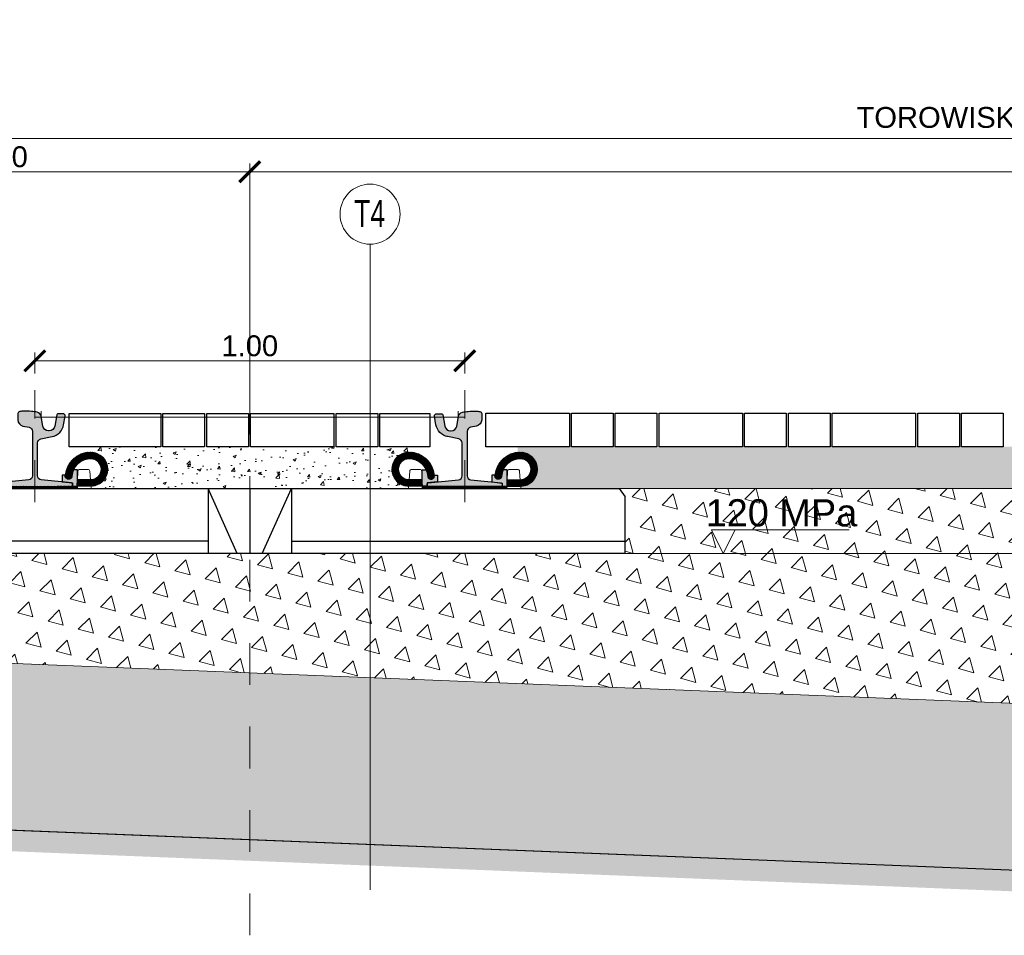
# Model space of a CAD drawing. Header units: feet. Extents: x 210.7 to 255.4, y -209.3 to -191.9.
# Tile 3 of 25: x 217.2 to 219.5, y -209.3 to -207.1. Entities that reach past the tile are written whole.
import ezdxf

# ---------------------------------------------------------------- set-up
doc = ezdxf.new("R2010")
doc.units = ezdxf.units.FT
doc.header["$MEASUREMENT"] = 0
doc.header["$PDMODE"] = 34
doc.linetypes.add('DASHDOT2', pattern=[12.7, 6.35, -3.175, 0, -3.175])
doc.layers.add('brudnopis', color=50, linetype='Continuous', lineweight=30, plot=False)
for name, color, linetype, lineweight in [('Geowłóknina', 160, 'Continuous', 30), ('Miesz_niezw', 251, 'Continuous', 9), ('miesz_niezw_', 44, 'Continuous', 15), ('Mieszanka_niezw_0_315', 44, 'Continuous', 15), ('Opis', 7, 'Continuous', 15), ('Opis (wydruk czarny)', 7, 'Continuous', 15), ('Osie', 1, 'DASHDOT2', 13), ('oś-szyny', 1, 'DASHDOT2', 0), ('Podkład', 7, 'Continuous', 30), ('Podlew ciągły z poliuretanu', 1, 'Continuous', 9), ('Podłoże gruntowe', 7, 'Continuous', 13), ('Sb3', 7, 'Continuous', 15), ('sb4', 7, 'Continuous', 15), ('Wymiar', 7, 'Continuous', 15)]:
    doc.layers.add(name, color=color, linetype=linetype, lineweight=lineweight)
doc.layers.add('kostka grafitowa', color=7, linetype='Continuous', lineweight=30, true_color=0x404040)
doc.layers.add('Podkadka sprężysta', color=1, linetype='Continuous')
doc.layers.add('Szyna', color=7, linetype='Continuous')
doc.styles.add('Opis_1_25', font='arial.ttf', dxfattribs={"height": 0.05})
doc.styles.add('Romans', font='romans.shx', dxfattribs={"width": 0.7})
doc.dimstyles.new('1_25_DK$0', dxfattribs={"dimtxt": 0.05, "dimasz": 0.05, "dimexe": 0.02, "dimexo": 0.05, "dimgap": 0.01, "dimtad": 1, "dimdec": 3, "dimzin": 3, "dimdsep": 46, "dimtxsty": 'Opis_1_25', "dimblk": 'ARCHTICK', "dimcen": 0.05, "dimclrd": 256, "dimclre": 256, "dimazin": 3, "dimtfac": 1, "dimtdec": 3, "dimtofl": 0, "dimtmove": 0, "dimatfit": 3, "dimldrblk": 'ARCHTICK', "dimfxl": 1, "dimfrac": 2, "dimtolj": 1, "dimtzin": 3, "dimlwd": -1, "dimlwe": -1, "dimarcsym": 0})
pattern_1 = [(49.99999999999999, (0, 0), (0.07172601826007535, -0.006275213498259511), [0.0075, -0.0825]), (355, (0, 0), (-0.0138751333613, 0.07521921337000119), [0.006, -0.066]), (100.45144446, (0.0059771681, -0.0005229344), (0.0578508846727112, 0.06894399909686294), [0.006374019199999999, -0.07011421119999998]), (46.18420000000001, (0, 0.02), (0.1067241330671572, -0.01655192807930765), [0.01125, -0.12375]), (96.63563549, (0.0088936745, 0.0186206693), (0.09346619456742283, 0.09741186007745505), [0.0095610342, -0.105171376]), (351.1841639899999, (0, 0.02), (0.09346619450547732, 0.09741186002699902), [0.009000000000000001, -0.0990000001]), (21, (0.01, 0.015), (0.05969070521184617, -0.04026188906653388), [0.0075, -0.0825]), (326.0000000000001, (0.01, 0.015), (0.02433153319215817, 0.0725150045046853), [0.006, -0.066]), (71.45144474, (0.0149742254, 0.0116448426), (0.08402223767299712, 0.03225311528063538), [0.006374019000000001, -0.0701142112]), (37.50000000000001, (0, 0), (0.001215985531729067, 0.03328938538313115), [0, -0.0652, 0, -0.067, 0, -0.06625]), (7.499999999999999, (0, 0), (0.02630695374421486, 0.03944117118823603), [0, -0.0382, 0, -0.0637, 0, -0.02525]), (327.5, (-0.0223, 0), (0.0533822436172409, -0.002255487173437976), [0, -0.025, 0, -0.078, 0, -0.1035]), (317.5, (-0.0323, 0), (0.05831861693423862, 0.01001049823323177), [0, -0.0325, 0, -0.0518, 0, -0.0735])]

# ---------------------------------------------------------------- blocks, each defined once
blk = doc.blocks.new('_ArchTick')
at = {"color": 0, "linetype": 'ByBlock', "lineweight": 0, "const_width": 0.15}
blk.add_lwpolyline([(-0.5, -0.5), (0.5, 0.5)], dxfattribs=at)
blk = doc.blocks.new('*D29')
at = {"layer": 'DEFPOINTS', "color": 0, "lineweight": 70, "transparency": 16777216}
for p in [(217.2109463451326, -207.9399259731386), (217.2109463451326, -208.0208825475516), (218.2414463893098, -208.0208825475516)]:
    blk.add_point(p, dxfattribs=at)
at = {"layer": 'Wymiar', "transparency": 16777216}
for p, q in [((217.2109463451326, -207.9708825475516), (217.2109463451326, -207.9199259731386)), ((218.2414463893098, -207.9399259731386), (217.2109463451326, -207.9399259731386)), ((218.2414463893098, -207.9708825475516), (218.2414463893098, -207.9199259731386))]:
    blk.add_line(p, q, dxfattribs=at)
at = {"layer": 'Wymiar', "transparency": 16777216, "xscale": 0.05, "yscale": 0.05, "zscale": 0.05, "rotation": 180}
blk.add_blockref('_ArchTick', (217.2109463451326, -207.9399259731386), dxfattribs=at)
at = {"layer": 'Wymiar', "transparency": 16777216, "xscale": 0.05, "yscale": 0.05, "zscale": 0.05}
blk.add_blockref('_ArchTick', (218.2414463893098, -207.9399259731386), dxfattribs=at)
at = {"layer": 'Wymiar', "color": 0, "transparency": 16777216, "insert": (217.7261963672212, -207.9043973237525), "char_height": 0.05, "attachment_point": 5, "style": 'Opis_1_25'}
blk.add_mtext('\\A1;1.00', dxfattribs=at)
blk = doc.blocks.new('*D30')
at = {"layer": 'DEFPOINTS', "color": 0, "lineweight": 70, "transparency": 16777216}
for p in [(217.7261949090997, -207.4868741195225), (216.5261949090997, -208.0659117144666), (217.7261949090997, -208.0659117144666)]:
    blk.add_point(p, dxfattribs=at)
at = {"layer": 'Wymiar', "transparency": 16777216}
for p, q in [((216.5261949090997, -208.0159117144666), (216.5261949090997, -207.4668741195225)), ((217.7261949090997, -208.0159117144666), (217.7261949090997, -207.4668741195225)), ((216.5261949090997, -207.4868741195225), (217.7261949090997, -207.4868741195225))]:
    blk.add_line(p, q, dxfattribs=at)
at = {"layer": 'Wymiar', "transparency": 16777216, "xscale": 0.05, "yscale": 0.05, "zscale": 0.05, "rotation": 180}
blk.add_blockref('_ArchTick', (216.5261949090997, -207.4868741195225), dxfattribs=at)
at = {"layer": 'Wymiar', "transparency": 16777216, "xscale": 0.05, "yscale": 0.05, "zscale": 0.05}
blk.add_blockref('_ArchTick', (217.7261949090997, -207.4868741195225), dxfattribs=at)
at = {"layer": 'Wymiar', "color": 0, "transparency": 16777216, "insert": (217.1261949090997, -207.4513454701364), "char_height": 0.05, "attachment_point": 5, "style": 'Opis_1_25'}
blk.add_mtext('\\A1;1.20', dxfattribs=at)
blk = doc.blocks.new('*D31')
at = {"layer": 'DEFPOINTS', "color": 0, "lineweight": 70, "transparency": 16777216}
for p in [(223.9261949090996, -207.4069429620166), (216.5261949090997, -208.0659117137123), (223.9261949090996, -208.0659117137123)]:
    blk.add_point(p, dxfattribs=at)
at = {"layer": 'Wymiar', "transparency": 16777216}
for p, q in [((216.5261949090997, -208.0159117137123), (216.5261949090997, -207.3869429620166)), ((223.9261949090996, -208.0159117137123), (223.9261949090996, -207.3869429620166)), ((216.5261949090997, -207.4069429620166), (223.9261949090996, -207.4069429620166))]:
    blk.add_line(p, q, dxfattribs=at)
at = {"layer": 'Wymiar', "transparency": 16777216, "xscale": 0.05, "yscale": 0.05, "zscale": 0.05, "rotation": 180}
blk.add_blockref('_ArchTick', (216.5261949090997, -207.4069429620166), dxfattribs=at)
at = {"layer": 'Wymiar', "transparency": 16777216, "xscale": 0.05, "yscale": 0.05, "zscale": 0.05}
blk.add_blockref('_ArchTick', (223.9261949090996, -207.4069429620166), dxfattribs=at)
at = {"layer": 'Wymiar', "color": 0, "transparency": 16777216, "insert": (220.2261949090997, -207.3641667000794), "char_height": 0.05, "attachment_point": 5, "style": 'Opis_1_25'}
blk.add_mtext('\\A1;{\\fArial|b0|i0|c238|p34;TOROWISKO KLASYCZNE Z ZABUDOWĄ KOSTKI BETONOWEJ}', dxfattribs=at)
blk = doc.blocks.new('*D27')
at = {"layer": 'DEFPOINTS', "color": 0, "lineweight": 70, "transparency": 16777216}
for p in [(222.7261948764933, -207.4868741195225), (217.7261949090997, -208.0669117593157), (222.7261948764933, -208.0669116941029)]:
    blk.add_point(p, dxfattribs=at)
at = {"layer": 'Wymiar', "transparency": 16777216}
for p, q in [((217.7261949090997, -208.0169117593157), (217.7261949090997, -207.4668741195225)), ((222.7261948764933, -208.0169116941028), (222.7261948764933, -207.4668741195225)), ((217.7261949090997, -207.4868741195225), (222.7261948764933, -207.4868741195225))]:
    blk.add_line(p, q, dxfattribs=at)
at = {"layer": 'Wymiar', "transparency": 16777216, "xscale": 0.05, "yscale": 0.05, "zscale": 0.05, "rotation": 180}
blk.add_blockref('_ArchTick', (217.7261949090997, -207.4868741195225), dxfattribs=at)
at = {"layer": 'Wymiar', "transparency": 16777216, "xscale": 0.05, "yscale": 0.05, "zscale": 0.05}
blk.add_blockref('_ArchTick', (222.7261948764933, -207.4868741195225), dxfattribs=at)
at = {"layer": 'Wymiar', "color": 0, "transparency": 16777216, "insert": (220.2261948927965, -207.4513454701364), "char_height": 0.05, "attachment_point": 5, "style": 'Opis_1_25'}
blk.add_mtext('\\A1;5.00', dxfattribs=at)
blk = doc.blocks.new('PS-60R2-SB4-1800')
h = blk.add_hatch(color=251)
edge = h.paths.add_edge_path()
edge.add_arc((-64.85020978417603, 18.20540894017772), 4.499999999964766, 4.328325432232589, 24.187061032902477, ccw=False)
edge.add_arc((-59.5653256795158, 18.60540894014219), 0.8000000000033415, 184.3283254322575, 364.3283254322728)
edge.add_arc((-64.85020978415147, 18.2054089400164), 6.099999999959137, 4.328325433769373, 5.518464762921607)
edge.add_line((-58.77848170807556, 18.79202480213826), (-58.02596563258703, 18.79189964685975))
edge.add_line((-58.02596563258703, 18.79189964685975), (-58.01851709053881, 17.15335696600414))
edge.add_line((-58.01851709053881, 17.15335696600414), (-60.51127112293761, 16.90517299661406))
edge.add_line((-60.51127112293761, 16.90517299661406), (-60.51143550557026, 16.10521954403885))
edge.add_line((-60.51143550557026, 16.10521954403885), (-61.65020978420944, 16.1054089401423))
edge.add_line((-61.65020978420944, 16.1054089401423), (-61.70545377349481, 17.70880618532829))
edge.add_line((-61.70545377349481, 17.70880618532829), (-61.70506451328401, 20.04929525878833))
edge.add_line((-61.70506451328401, 20.04929525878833), (-60.74525279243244, 20.04913562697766))
h = blk.add_hatch(color=251)
edge = h.paths.add_edge_path()
edge.add_arc((-38.14976804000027, 18.20942884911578), 4.499999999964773, 155.8129389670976, 175.6716745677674)
edge.add_arc((-43.43465214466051, 18.60942884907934), 0.8000000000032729, 175.6716745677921, 355.6716745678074, ccw=False)
edge.add_arc((-38.14976804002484, 18.20942884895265), 6.099999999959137, 174.4815352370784, 175.6716745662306, ccw=False)
edge.add_line((-44.22149611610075, 18.7960447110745), (-44.97401219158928, 18.79591955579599))
edge.add_line((-44.97401219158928, 18.79591955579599), (-44.9814607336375, 17.15737687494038))
edge.add_line((-44.9814607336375, 17.15737687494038), (-42.4887067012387, 16.90919290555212))
edge.add_line((-42.4887067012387, 16.90919290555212), (-42.48854231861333, 16.10923945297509))
edge.add_line((-42.48854231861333, 16.10923945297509), (-41.34976803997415, 16.10942884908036))
edge.add_line((-41.34976803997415, 16.10942884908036), (-41.29452405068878, 17.71282609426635))
edge.add_line((-41.29452405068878, 17.71282609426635), (-41.2949133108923, 20.0533151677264))
edge.add_line((-41.2949133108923, 20.0533151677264), (-42.25472503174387, 20.05315553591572))
h = blk.add_hatch(color=251)
edge = h.paths.add_edge_path()
edge.add_arc((38.14985109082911, 18.20942884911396), 4.499999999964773, 4.328325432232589, 24.18706103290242, ccw=False)
edge.add_arc((43.43473519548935, 18.60942884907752), 0.8000000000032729, 184.3283254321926, 364.3283254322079)
edge.add_arc((38.14985109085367, 18.20942884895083), 6.099999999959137, 4.328325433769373, 5.518464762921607)
edge.add_line((44.22157916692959, 18.79604471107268), (44.97409524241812, 18.79591955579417))
edge.add_line((44.97409524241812, 18.79591955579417), (44.98154378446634, 17.15737687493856))
edge.add_line((44.98154378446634, 17.15737687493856), (42.48878975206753, 16.9091929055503))
edge.add_line((42.48878975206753, 16.9091929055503), (42.48862536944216, 16.10923945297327))
edge.add_line((42.48862536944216, 16.10923945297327), (41.34985109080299, 16.10942884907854))
edge.add_line((41.34985109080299, 16.10942884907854), (41.29460710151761, 17.71282609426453))
edge.add_line((41.29460710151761, 17.71282609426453), (41.29499636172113, 20.05331516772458))
edge.add_line((41.29499636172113, 20.05331516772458), (42.25480808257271, 20.0531555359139))
h = blk.add_hatch(color=251)
edge = h.paths.add_edge_path()
edge.add_arc((64.85029283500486, 18.2054089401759), 4.499999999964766, 155.8129389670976, 175.6716745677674)
edge.add_arc((59.56540873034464, 18.60540894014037), 0.8000000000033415, 175.6716745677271, 355.67167456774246, ccw=False)
edge.add_arc((64.85029283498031, 18.20540894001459), 6.099999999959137, 174.4815352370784, 175.6716745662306, ccw=False)
edge.add_line((58.77856475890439, 18.79202480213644), (58.02604868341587, 18.79189964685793))
edge.add_line((58.02604868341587, 18.79189964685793), (58.01860014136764, 17.15335696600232))
edge.add_line((58.01860014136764, 17.15335696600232), (60.51135417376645, 16.90517299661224))
edge.add_line((60.51135417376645, 16.90517299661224), (60.5115185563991, 16.10521954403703))
edge.add_line((60.5115185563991, 16.10521954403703), (61.65029283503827, 16.10540894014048))
edge.add_line((61.65029283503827, 16.10540894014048), (61.70553682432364, 17.70880618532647))
edge.add_line((61.70553682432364, 17.70880618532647), (61.70514756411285, 20.04929525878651))
edge.add_line((61.70514756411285, 20.04929525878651), (60.74533584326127, 20.04913562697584))
at = {"layer": 'Podkadka sprężysta'}
h = blk.add_hatch(dxfattribs=at)
h.set_pattern_fill('ANSI37', color=256, angle=0.009529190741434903, style=0)
h.set_pattern_definition([(45.00952919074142, (-51.49991694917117, 15.60774071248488), (-0.08840304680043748, 0.08837364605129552), []), (135.0095291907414, (-51.49991694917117, 15.60774071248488), (-0.08837364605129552, -0.08840304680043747), [])])
h.paths.add_polyline_path([(-61.63283859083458, 15.60605544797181), (-61.65020978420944, 16.1054089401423), (-41.34976803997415, 16.10942884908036), (-41.36699530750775, 15.60942597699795)])
h = blk.add_hatch(dxfattribs=at)
h.set_pattern_fill('ANSI37', color=256, scale=100, style=0)
h.set_pattern_definition([(134.9904708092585, (51.5, 15.60774071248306), (0.08840304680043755, 0.08837364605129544), []), (44.99047080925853, (51.5, 15.60774071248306), (0.08837364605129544, -0.08840304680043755), [])])
h.paths.add_polyline_path([(61.63292164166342, 15.60605544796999), (61.65029283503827, 16.10540894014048), (41.34985109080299, 16.10942884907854), (41.36707835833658, 15.60942597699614)])
at = {"layer": 'sb4'}
h = blk.add_hatch(dxfattribs=at)
h.set_pattern_fill('ANSI31', color=256, angle=0.009529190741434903, style=0)
h.set_pattern_definition([(134.9904708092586, (-92.79758262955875, -4.70838610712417), (0.08840304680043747, 0.08837364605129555), [])])
edge = h.paths.add_edge_path()
edge.add_line((-61.65020978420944, 16.1054089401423), (-64.85020978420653, 16.1054089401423))
edge.add_arc((-64.8502097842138, 20.20540894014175), 4.099999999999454, 90.00000000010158, 270.00000000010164, ccw=False)
edge.add_arc((-64.85020978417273, 18.20540894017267), 6.099999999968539, 4.328325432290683, 90.00000000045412, ccw=False)
edge.add_arc((-59.5653256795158, 18.60540894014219), 0.8000000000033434, -175.67167456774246, 4.328325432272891, ccw=False)
edge.add_arc((-64.85020978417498, 18.20540894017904), 4.499999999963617, 4.328325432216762, 90.00000000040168)
edge.add_arc((-64.85020978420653, 20.20540894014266), 2.5, 90, 270)
edge.add_line((-64.85020978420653, 17.70540894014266), (-61.70580229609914, 17.70347502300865))
edge.add_line((-61.70580229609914, 17.70347502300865), (-61.65020978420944, 16.1054089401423))
h = blk.add_hatch(dxfattribs=at)
h.set_pattern_fill('ANSI31', color=256, angle=0.009529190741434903, style=0)
h.set_pattern_definition([(45.00952919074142, (-10.20239519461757, -4.704366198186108), (-0.08840304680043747, 0.08837364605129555), [])])
edge = h.paths.add_edge_path()
edge.add_line((-41.34976803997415, 16.10942884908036), (-38.14976803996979, 16.10942884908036))
edge.add_arc((-38.14976803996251, 20.2094288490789), 4.099999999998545, 269.9999999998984, 449.9999999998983)
edge.add_arc((-38.14976804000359, 18.20942884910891), 6.099999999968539, 89.99999999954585, 175.6716745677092)
edge.add_arc((-43.43465214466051, 18.60942884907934), 0.8000000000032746, 175.6716745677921, 355.6716745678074)
edge.add_arc((-38.14976804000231, 18.20942884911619), 4.499999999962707, 89.9999999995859, 175.6716745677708, ccw=False)
edge.add_arc((-38.14976803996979, 20.2094288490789), 2.5, -90, 90, ccw=False)
edge.add_line((-38.14976803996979, 17.7094288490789), (-41.29470646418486, 17.70753173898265))
edge.add_line((-41.29470646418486, 17.70753173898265), (-41.34976803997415, 16.10942884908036))
h = blk.add_hatch(dxfattribs=at)
h.set_pattern_fill('ANSI31', color=256, angle=0.009529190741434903, style=0)
h.set_pattern_definition([(134.9904708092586, (10.2024782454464, -4.704366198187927), (0.08840304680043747, 0.08837364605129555), [])])
edge = h.paths.add_edge_path()
edge.add_line((41.34985109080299, 16.10942884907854), (38.14985109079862, 16.10942884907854))
edge.add_arc((38.14985109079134, 20.20942884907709), 4.099999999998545, 90.00000000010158, 270.00000000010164, ccw=False)
edge.add_arc((38.14985109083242, 18.20942884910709), 6.099999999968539, 4.328325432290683, 90.00000000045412, ccw=False)
edge.add_arc((43.43473519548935, 18.60942884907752), 0.8000000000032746, -175.67167456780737, 4.328325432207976, ccw=False)
edge.add_arc((38.14985109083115, 18.20942884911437), 4.499999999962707, 4.328325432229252, 90.00000000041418)
edge.add_arc((38.14985109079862, 20.20942884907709), 2.5, 90, 270)
edge.add_line((38.14985109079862, 17.70942884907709), (41.29478951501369, 17.70753173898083))
edge.add_line((41.29478951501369, 17.70753173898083), (41.34985109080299, 16.10942884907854))
h = blk.add_hatch(dxfattribs=at)
h.set_pattern_fill('ANSI31', color=256, angle=0.009529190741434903, style=0)
h.set_pattern_definition([(45.00952919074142, (92.79766568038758, -4.708386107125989), (-0.08840304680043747, 0.08837364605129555), [])])
edge = h.paths.add_edge_path()
edge.add_line((61.65029283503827, 16.10540894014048), (64.85029283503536, 16.10540894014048))
edge.add_arc((64.85029283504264, 20.20540894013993), 4.099999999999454, 269.9999999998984, 449.9999999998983)
edge.add_arc((64.85029283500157, 18.20540894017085), 6.099999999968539, 89.9999999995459, 175.6716745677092)
edge.add_arc((59.56540873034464, 18.60540894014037), 0.8000000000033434, 175.6716745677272, 355.6716745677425)
edge.add_arc((64.85029283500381, 18.20540894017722), 4.499999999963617, 89.99999999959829, 175.6716745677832, ccw=False)
edge.add_arc((64.85029283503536, 20.20540894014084), 2.5, -90, 90, ccw=False)
edge.add_line((64.85029283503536, 17.70540894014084), (61.70588534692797, 17.70347502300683))
edge.add_line((61.70588534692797, 17.70347502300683), (61.65029283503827, 16.10540894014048))
at = {"layer": 'Szyna'}
h = blk.add_hatch(color=256, dxfattribs=at)
edge = h.paths.add_edge_path()
edge.add_arc((-54.07513544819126, 32.0297057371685), 1.499999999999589, 180.0000026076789, 258.6900701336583)
edge.add_line((-54.36930958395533, 30.5588347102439), (-52.90401923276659, 30.26577670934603))
edge.add_arc((-53.10013532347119, 29.28519602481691), 0.9999999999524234, 2.595729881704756e-06, 78.69007012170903, ccw=False)
edge.add_line((-52.10013532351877, 29.28519607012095), (-52.10013483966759, 18.64498753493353))
edge.add_arc((-53.10013483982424, 18.64498748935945), 1.000000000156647, -84.2894042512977, 2.611202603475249e-06, ccw=False)
edge.add_line((-53.00063107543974, 17.64995030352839), (-60.22998587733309, 16.92701449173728))
edge.add_arc((-60.20013474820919, 16.62850333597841), 0.3000000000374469, 95.71059571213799, 180.0000025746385)
edge.add_line((-60.50013474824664, 16.62850332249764), (-60.5001347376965, 16.3999995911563))
edge.add_arc((-60.20013473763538, 16.39999960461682), 0.3000000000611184, 180.0000025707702, 270.0000025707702)
edge.add_line((-60.20013472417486, 16.09999960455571), (-42.80013472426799, 16.1000003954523))
edge.add_arc((-42.80013473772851, 16.40000039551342), 0.3000000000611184, 270.0000025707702, 360.0000025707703)
edge.add_line((-42.50013473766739, 16.40000040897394), (-42.50013474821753, 16.62850414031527))
edge.add_arc((-42.80013474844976, 16.62850412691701), 0.3000000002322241, 2.558879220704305e-06, 84.28940942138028)
edge.add_line((-42.77028364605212, 16.92701528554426), (-49.99963851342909, 17.64995044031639))
edge.add_arc((-49.90013483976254, 18.64498763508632), 1.000000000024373, 180.0000026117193, 264.28940947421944, ccw=False)
edge.add_line((-50.90013483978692, 18.64498758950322), (-50.90013519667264, 26.49519612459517))
edge.add_arc((-49.90013519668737, 26.49519617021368), 0.9999999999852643, 101.30993508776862, 180.0000026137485, ccw=False)
edge.add_line((-50.0962513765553, 27.47577683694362), (-47.38879003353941, 28.0172692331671))
edge.add_arc((-48.07519666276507, 31.44930156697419), 3.500000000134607, 281.3099350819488, 350.5376803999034)
edge.add_line((-44.6228179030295, 30.87390526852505), (-44.28216873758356, 32.91780083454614))
edge.add_arc((-44.77536570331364, 33.00000030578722), 0.5000000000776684, 350.5376803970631, 450.000002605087)
edge.add_line((-44.77536572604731, 33.50000030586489), (-45.99262867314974, 33.50000025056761))
edge.add_arc((-45.99262865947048, 33.20000025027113), 0.3000000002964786, 90.00000261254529, 170.5376804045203)
edge.add_line((-46.28854683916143, 33.24931993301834), (-46.7379117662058, 30.55312961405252))
edge.add_arc((-48.09913539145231, 30.78000015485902), 1.380000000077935, 270.0000025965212, 350.5376803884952, ccw=False)
edge.add_line((-48.09913532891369, 29.40000015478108), (-48.25113532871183, 29.40000014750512))
edge.add_arc((-48.2511353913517, 30.78000014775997), 1.380000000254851, 189.4623248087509, 270.00000260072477, ccw=False)
edge.add_line((-49.61235899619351, 30.55312948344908), (-49.98892671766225, 32.81253518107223))
edge.add_arc((-51.27123880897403, 32.59881643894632), 1.300000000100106, 9.462324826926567, 76.81804508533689)
edge.add_arc((-52.79913517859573, 26.07535626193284), 7.999999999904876, 76.81804506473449, 86.81323531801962)
edge.add_arc((-54.02213417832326, 4.109376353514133), 29.99999999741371, 86.81323532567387, 90.3828454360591)
edge.add_arc((-54.16913517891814, 26.10888522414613), 8.000000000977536, 90.38284543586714, 96.93827769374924)
edge.add_arc((-55.07513551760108, 33.55396167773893), 0.500000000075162, 96.93827769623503, 180.000002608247)
edge.add_line((-55.57513551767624, 33.55396165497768), (-55.57513544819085, 32.02970566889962))
h = blk.add_hatch(color=256, dxfattribs=at)
edge = h.paths.add_edge_path()
edge.add_arc((54.0752184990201, 32.02970573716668), 1.499999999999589, 281.30992986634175, 359.99999739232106, ccw=False)
edge.add_line((54.36939263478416, 30.55883471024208), (52.90410228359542, 30.26577670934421))
edge.add_arc((53.10021837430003, 29.28519602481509), 0.9999999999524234, 101.3099298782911, 179.99999740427)
edge.add_line((52.10021837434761, 29.28519607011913), (52.10021789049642, 18.64498753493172))
edge.add_arc((53.10021789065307, 18.64498748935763), 1.000000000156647, 179.9999973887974, 264.2894042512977)
edge.add_line((53.00071412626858, 17.64995030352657), (60.23006892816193, 16.92701449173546))
edge.add_arc((60.20021779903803, 16.62850333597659), 0.3000000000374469, -2.574638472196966e-06, 84.289404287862, ccw=False)
edge.add_line((60.50021779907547, 16.62850332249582), (60.50021778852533, 16.39999959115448))
edge.add_arc((60.20021778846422, 16.399999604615), 0.3000000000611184, 269.9999974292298, 359.9999974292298, ccw=False)
edge.add_line((60.20021777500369, 16.09999960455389), (42.80021777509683, 16.10000039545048))
edge.add_arc((42.80021778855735, 16.4000003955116), 0.3000000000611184, 179.9999974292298, 269.9999974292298, ccw=False)
edge.add_line((42.50021778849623, 16.40000040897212), (42.50021779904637, 16.62850414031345))
edge.add_arc((42.80021779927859, 16.62850412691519), 0.3000000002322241, 95.71059057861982, 179.9999974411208, ccw=False)
edge.add_line((42.77036669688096, 16.92701528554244), (49.99972156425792, 17.64995044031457))
edge.add_arc((49.90021789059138, 18.6449876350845), 1.000000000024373, 275.7105905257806, 359.9999973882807)
edge.add_line((50.90021789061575, 18.6449875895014), (50.90021824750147, 26.49519612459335))
edge.add_arc((49.90021824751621, 26.49519617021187), 0.9999999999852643, 359.9999973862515, 438.6900649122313)
edge.add_line((50.09633442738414, 27.4757768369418), (47.38887308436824, 28.01726923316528))
edge.add_arc((48.0752797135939, 31.44930156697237), 3.500000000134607, 189.4623196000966, 258.69006491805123, ccw=False)
edge.add_line((44.62290095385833, 30.87390526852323), (44.2822517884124, 32.91780083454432))
edge.add_arc((44.77544875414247, 33.0000003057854), 0.5000000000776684, 89.99999739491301, 189.4623196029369, ccw=False)
edge.add_line((44.77544877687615, 33.50000030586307), (45.99271172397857, 33.50000025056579))
edge.add_arc((45.99271171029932, 33.20000025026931), 0.3000000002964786, 9.462319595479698, 89.99999738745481, ccw=False)
edge.add_line((46.28862988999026, 33.24931993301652), (46.73799481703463, 30.5531296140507))
edge.add_arc((48.09921844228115, 30.7800001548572), 1.380000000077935, 189.4623196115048, 269.9999974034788)
edge.add_line((48.09921837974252, 29.40000015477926), (48.25121837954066, 29.40000014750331))
edge.add_arc((48.25121844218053, 30.78000014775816), 1.380000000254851, 269.9999973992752, 350.5376751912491)
edge.add_line((49.61244204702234, 30.55312948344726), (49.98900976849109, 32.81253518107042))
edge.add_arc((51.27132185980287, 32.5988164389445), 1.300000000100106, 103.1819549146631, 170.5376751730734, ccw=False)
edge.add_arc((52.79921822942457, 26.07535626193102), 7.999999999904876, 93.18676468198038, 103.18195493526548, ccw=False)
edge.add_arc((54.02221722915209, 4.109376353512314), 29.99999999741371, 89.61715456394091, 93.18676467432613, ccw=False)
edge.add_arc((54.16921822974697, 26.10888522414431), 8.000000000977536, 83.06172230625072, 89.61715456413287, ccw=False)
edge.add_arc((55.07521856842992, 33.55396167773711), 0.500000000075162, -2.6082469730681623e-06, 83.06172230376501, ccw=False)
edge.add_line((55.57521856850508, 33.55396165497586), (55.57521849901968, 32.0297056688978))
for p, q in [((-60.51162242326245, 16.90321591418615), (-60.51145789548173, 16.10624195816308)), ((-42.4887067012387, 16.90919290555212), (-42.48854231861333, 16.10923945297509)), ((42.48878975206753, 16.9091929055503), (42.48862536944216, 16.10923945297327)), ((60.51170547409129, 16.90321591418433), (60.51154094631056, 16.10624195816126)), ((-61.63283859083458, 15.60605544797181), (-64.95012177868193, 15.60550373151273))]:
    blk.add_line(p, q)
for points in [[(-60.74525279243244, 20.04913562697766, -0.08686759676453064), (-60.36304403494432, 18.54503158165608, 1.000000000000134), (-58.76760732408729, 18.66578629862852, 0.005193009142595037), (-58.77848170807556, 18.79202480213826), (-58.02596563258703, 18.79189964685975), (-58.01851709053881, 17.15335696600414), (-60.51127112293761, 16.90517299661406), (-60.51143550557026, 16.10521954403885), (-61.65020978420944, 16.1054089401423), (-61.70545377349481, 17.70880618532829), (-61.70506451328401, 20.04929525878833)], [(-42.25472503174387, 20.05315553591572, 0.08686759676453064), (-42.63693378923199, 18.54905149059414, -1.000000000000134), (-44.23237050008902, 18.66980620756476, -0.005193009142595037), (-44.22149611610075, 18.7960447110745), (-44.97401219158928, 18.79591955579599), (-44.9814607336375, 17.15737687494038), (-42.4887067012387, 16.90919290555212), (-42.48854231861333, 16.10923945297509), (-41.34976803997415, 16.10942884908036), (-41.29452405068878, 17.71282609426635), (-41.2949133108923, 20.0533151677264)], [(42.25480808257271, 20.0531555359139, -0.08686759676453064), (42.63701684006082, 18.54905149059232, 1.000000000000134), (44.23245355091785, 18.66980620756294, 0.005193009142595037), (44.22157916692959, 18.79604471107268), (44.97409524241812, 18.79591955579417), (44.98154378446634, 17.15737687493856), (42.48878975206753, 16.9091929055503), (42.48862536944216, 16.10923945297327), (41.34985109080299, 16.10942884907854), (41.29460710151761, 17.71282609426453), (41.29499636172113, 20.05331516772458)], [(60.74533584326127, 20.04913562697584, 0.08686759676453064), (60.36312708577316, 18.54503158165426, -1.000000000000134), (58.76769037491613, 18.6657862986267, -0.005193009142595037), (58.77856475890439, 18.79202480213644), (58.02604868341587, 18.79189964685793), (58.01860014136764, 17.15335696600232), (60.51135417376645, 16.90517299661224), (60.5115185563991, 16.10521954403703), (61.65029283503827, 16.10540894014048), (61.70553682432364, 17.70880618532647), (61.70514756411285, 20.04929525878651)]]:
    blk.add_lwpolyline(points, format="xyb", close=True)
at = {"layer": 'brudnopis', "lineweight": 0, "ltscale": 5}
for p, q in [((-49.97017078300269, 32.69999960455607), (-49.97017078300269, 34.10870663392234)), ((49.97025383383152, 32.69999960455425), (49.97025383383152, 34.10870663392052)), ((-51.50000000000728, 32.69999960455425), (51.50008305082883, 32.69999960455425))]:
    blk.add_line(p, q, dxfattribs=at)
at = {"layer": 'oś-szyny', "ltscale": 0.002}
for p, q in [((-51.5, 12.34887240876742), (-51.5, 39.15927775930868)), ((51.50008305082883, 12.3488724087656), (51.50008305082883, 39.15927775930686))]:
    blk.add_line(p, q, dxfattribs=at)
at = {"layer": 'Podkadka sprężysta'}
for points in [[(-61.63283859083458, 15.60605544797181), (-61.65020978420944, 16.1054089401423), (-41.34976803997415, 16.10942884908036), (-41.36699530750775, 15.60942597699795)], [(61.63292164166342, 15.60605544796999), (61.65029283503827, 16.10540894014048), (41.34985109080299, 16.10942884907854), (41.36707835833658, 15.60942597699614)]]:
    blk.add_lwpolyline(points, close=True, dxfattribs=at)
at = {"layer": 'Podkład', "ltscale": 5}
for p, q in [((-88.5, 15.60000000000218), (-90, 13.60000000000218)), ((88.50000000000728, 15.60000000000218), (-88.49999999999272, 15.60000000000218)), ((-10, 15.60000000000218), (-10, 1.818989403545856e-12)), ((-3, 1.818989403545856e-12), (-10, 15.60000000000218)), ((0, 15.60000000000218), (0, 1.818989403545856e-12)), ((0, 15.60000000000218), (0, 1.818989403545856e-12)), ((3, 1.818989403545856e-12), (10, 15.60000000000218)), ((10, 15.60000000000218), (10, 1.818989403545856e-12)), ((88.5, 15.60000000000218), (90, 13.60000000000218)), ((-90, 1.818989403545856e-12), (-90, 13.60000000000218)), ((90, 1.818989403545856e-12), (90, 13.60000000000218)), ((-10, 3.000000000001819), (-90, 3.000000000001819)), ((10, 3.000000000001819), (89.99999999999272, 3.000000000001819)), ((-89.99999999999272, 0), (89.99999999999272, 1.818989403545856e-12))]:
    blk.add_line(p, q, dxfattribs=at)
at = {"layer": 'Sb3'}
for points in [[(-61.63283859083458, 15.60605544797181), (-61.77465327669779, 19.6826699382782, 0.4041133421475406), (-62.27443416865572, 20.1652867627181), (-64.16259709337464, 20.16497273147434, 0.3936855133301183), (-64.6612744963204, 19.70015658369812), (-64.95012177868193, 15.60550373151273)], [(61.63292164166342, 15.60605544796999), (61.77473632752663, 19.68266993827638, -0.4041133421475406), (62.27451721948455, 20.16528676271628), (64.16268014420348, 20.16497273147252, -0.3936855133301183), (64.66135754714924, 19.7001565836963), (64.95020482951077, 15.60550373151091)]]:
    blk.add_lwpolyline(points, format="xyb", close=True, dxfattribs=at)
for points in [[(-41.36699530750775, 15.60942597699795), (-41.22653663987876, 19.68608741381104, -0.4041133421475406), (-40.72691630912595, 20.16887045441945), (-38.8387533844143, 20.16918448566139, -0.3936855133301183), (-38.33992139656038, 19.70453423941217), (-38.04971211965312, 15.60997769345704), (-41.36699530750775, 15.60942597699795)], [(41.36707835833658, 15.60942597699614), (41.22661969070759, 19.68608741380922, 0.4041133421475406), (40.72699935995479, 20.16887045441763), (38.83883643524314, 20.16918448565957, 0.3936855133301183), (38.34000444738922, 19.70453423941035), (38.04979517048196, 15.60997769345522), (41.36707835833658, 15.60942597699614)]]:
    blk.add_lwpolyline(points, format="xyb", dxfattribs=at)
at = {"layer": 'sb4'}
for points in [[(-61.65020978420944, 16.1054089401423), (-64.85020978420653, 16.1054089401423, -1), (-64.85020978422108, 24.30540894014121, -0.3922565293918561), (-58.76760732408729, 18.66578629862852, -1.000000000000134), (-60.36304403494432, 18.54503158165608, 0.3922565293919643), (-64.85020978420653, 22.70540894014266, 0.9999999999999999), (-64.85020978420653, 17.70540894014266), (-61.70580229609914, 17.70347502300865)], [(-41.34976803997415, 16.10942884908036), (-38.14976803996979, 16.10942884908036, 1), (-38.14976803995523, 24.30942884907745, 0.3922565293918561), (-44.23237050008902, 18.66980620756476, 1.000000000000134), (-42.63693378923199, 18.54905149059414, -0.3922565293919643), (-38.14976803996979, 22.7094288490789, -0.9999999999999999), (-38.14976803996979, 17.7094288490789), (-41.29470646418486, 17.70753173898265)], [(41.34985109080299, 16.10942884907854), (38.14985109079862, 16.10942884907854, -1), (38.14985109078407, 24.30942884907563, -0.3922565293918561), (44.23245355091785, 18.66980620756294, -1.000000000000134), (42.63701684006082, 18.54905149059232, 0.3922565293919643), (38.14985109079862, 22.70942884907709, 0.9999999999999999), (38.14985109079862, 17.70942884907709), (41.29478951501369, 17.70753173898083)], [(61.65029283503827, 16.10540894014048), (64.85029283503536, 16.10540894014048, 1), (64.85029283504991, 24.30540894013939, 0.3922565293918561), (58.76769037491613, 18.6657862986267, 1.000000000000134), (60.36312708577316, 18.54503158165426, -0.3922565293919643), (64.85029283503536, 22.70540894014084, -0.9999999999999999), (64.85029283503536, 17.70540894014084), (61.70588534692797, 17.70347502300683)]]:
    blk.add_lwpolyline(points, format="xyb", close=True, dxfattribs=at)
for points in [[(-61.70527135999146, 17.70351183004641), (-61.65020978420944, 16.1054089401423)], [(-41.29470646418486, 17.70753173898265), (-41.34976803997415, 16.10942884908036)]]:
    blk.add_lwpolyline(points, dxfattribs=at)
at = {"layer": 'Szyna'}
for points in [[(-55.57513544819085, 32.02970566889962, 0.3575107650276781), (-54.36930958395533, 30.5588347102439), (-52.90401923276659, 30.26577670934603, -0.3575107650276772), (-52.10013532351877, 29.28519607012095), (-52.10013483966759, 18.64498753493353, -0.3853135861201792), (-53.00063107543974, 17.64995030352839), (-60.22998587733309, 16.92701449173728, 0.3853135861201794), (-60.50013474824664, 16.62850332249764), (-60.5001347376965, 16.3999995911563, 0.414213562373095), (-60.20013472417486, 16.09999960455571), (-42.80013472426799, 16.1000003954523, 0.414213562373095), (-42.50013473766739, 16.40000040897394), (-42.50013474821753, 16.62850414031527, 0.3853135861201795), (-42.77028364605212, 16.92701528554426), (-49.99963851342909, 17.64995044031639, -0.385313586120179), (-50.90013483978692, 18.64498758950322), (-50.90013519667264, 26.49519612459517, -0.357510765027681), (-50.0962513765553, 27.47577683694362), (-47.38879003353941, 28.0172692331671, 0.3115981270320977), (-44.6228179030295, 30.87390526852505), (-44.28216873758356, 32.91780083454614, 0.4634545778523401), (-44.77536572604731, 33.50000030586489), (-45.99262867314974, 33.50000025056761, 0.3666293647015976), (-46.28854683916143, 33.24931993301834), (-46.7379117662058, 30.55312961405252, -0.3666293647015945), (-48.09913532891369, 29.40000015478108), (-48.25113532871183, 29.40000014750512, -0.3666293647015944), (-49.61235899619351, 30.55312948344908), (-49.98892671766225, 32.81253518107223), (-49.98892671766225, 32.81253518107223, 0.3026593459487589), (-50.97478130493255, 33.86456244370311, 0.04363991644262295), (-52.35440826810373, 34.06298532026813, 0.01557662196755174), (-54.22259008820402, 34.10870663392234), (-54.22259008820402, 34.10870663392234, 0.02861127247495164), (-55.13553554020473, 34.05030010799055, 0.3791741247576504), (-55.57513551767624, 33.55396165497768)], [(55.57521849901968, 32.0297056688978, -0.3575107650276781), (54.36939263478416, 30.55883471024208), (52.90410228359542, 30.26577670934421, 0.3575107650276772), (52.10021837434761, 29.28519607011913), (52.10021789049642, 18.64498753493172, 0.3853135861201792), (53.00071412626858, 17.64995030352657), (60.23006892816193, 16.92701449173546, -0.3853135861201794), (60.50021779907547, 16.62850332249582), (60.50021778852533, 16.39999959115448, -0.414213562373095), (60.20021777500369, 16.09999960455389), (42.80021777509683, 16.10000039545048, -0.414213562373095), (42.50021778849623, 16.40000040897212), (42.50021779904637, 16.62850414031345, -0.3853135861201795), (42.77036669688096, 16.92701528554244), (49.99972156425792, 17.64995044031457, 0.385313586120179), (50.90021789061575, 18.6449875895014), (50.90021824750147, 26.49519612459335, 0.357510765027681), (50.09633442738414, 27.4757768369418), (47.38887308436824, 28.01726923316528, -0.3115981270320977), (44.62290095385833, 30.87390526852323), (44.2822517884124, 32.91780083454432, -0.4634545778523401), (44.77544877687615, 33.50000030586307), (45.99271172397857, 33.50000025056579, -0.3666293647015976), (46.28862988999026, 33.24931993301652), (46.73799481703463, 30.5531296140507, 0.3666293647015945), (48.09921837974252, 29.40000015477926), (48.25121837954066, 29.40000014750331, 0.3666293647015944), (49.61244204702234, 30.55312948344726), (49.98900976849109, 32.81253518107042), (49.98900976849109, 32.81253518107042, -0.3026593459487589), (50.97486435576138, 33.86456244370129, -0.04363991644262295), (52.35449131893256, 34.06298532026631, -0.01557662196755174), (54.22267313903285, 34.10870663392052), (54.22267313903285, 34.10870663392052, -0.02861127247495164), (55.13561859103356, 34.05030010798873, -0.3791741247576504), (55.57521856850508, 33.55396165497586)]]:
    blk.add_lwpolyline(points, format="xyb", close=True, dxfattribs=at)

msp = doc.modelspace()

# ---------------------------------------------------------------- hatches: boundary and pattern name
at = {"layer": 'Miesz_niezw'}
h = msp.add_hatch(dxfattribs=at)
h.set_pattern_fill('TRIANG', color=256, scale=0.2, angle=45)
h.set_pattern_definition([(105, (-2.842170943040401e-14, -8.000000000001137), (-0.07244443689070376, 0.01941142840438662), [0.03750000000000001, -0.03750000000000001]), (165, (-2.842170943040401e-14, -8.000000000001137), (-0.05303300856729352, -0.05303300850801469), [0.03750000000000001, -0.03750000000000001]), (45, (-0.03622221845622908, -7.990294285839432), (-0.01941142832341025, 0.07244443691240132), [0.03750000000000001, -0.03750000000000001])])
h.paths.add_polyline_path([(218.6111952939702, -208.245985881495), (218.6261952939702, -208.265985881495), (218.6261952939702, -208.4019116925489), (220.2257425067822, -208.4019116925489), (220.2257425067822, -208.245985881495)])
h = msp.add_hatch(dxfattribs=at)
h.set_pattern_fill('TRIANG', color=256, scale=0.2, angle=45)
h.set_pattern_definition([(105, (-1.13686837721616e-13, -8.000000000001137), (-0.07244443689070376, 0.01941142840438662), [0.03750000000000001, -0.03750000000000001]), (165, (-1.13686837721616e-13, -8.000000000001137), (-0.05303300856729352, -0.05303300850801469), [0.03750000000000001, -0.03750000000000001]), (45, (-0.03622221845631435, -7.990294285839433), (-0.01941142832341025, 0.07244443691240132), [0.03750000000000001, -0.03750000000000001])])
h.paths.add_polyline_path([(216.5261949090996, -208.4019116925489), (216.5261949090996, -208.6399117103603), (219.950959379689, -208.7769022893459), (220.0460535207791, -209.0621847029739), (220.225742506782, -209.0621847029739), (220.2257425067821, -208.4019116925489)])
at = {"layer": 'miesz_niezw_'}
h = msp.add_hatch(dxfattribs=at)
h.set_pattern_fill('AR-CONC', color=256, scale=0.01, style=0)
h.set_pattern_definition(pattern_1)
edge = h.paths.add_edge_path()
edge.add_arc((217.3446967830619, -208.219891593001), 0.06099999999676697, 89.99999999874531, 96.16616516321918)
edge.add_line((217.3381446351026, -208.1592445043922), (217.3381446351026, -208.1458375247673))
edge.add_line((217.3381446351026, -208.1458375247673), (217.7261949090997, -208.1458375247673))
edge.add_line((217.7261949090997, -208.1458375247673), (217.7261949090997, -208.1958375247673))
edge.add_line((217.7261949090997, -208.1958375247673), (217.3854958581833, -208.1958375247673))
edge.add_arc((217.3446967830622, -208.1998915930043), 0.04100000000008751, 5.67466303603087, 89.99999999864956)
h = msp.add_hatch(dxfattribs=at)
h.set_pattern_fill('AR-CONC', color=256, scale=0.01, style=0)
h.set_pattern_definition(pattern_1)
edge = h.paths.add_edge_path()
edge.add_arc((218.1076929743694, -208.1998915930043), 0.04100000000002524, 90.00000000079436, 174.3253369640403)
edge.add_line((218.0668938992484, -208.1958375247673), (217.7261949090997, -208.1958375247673))
edge.add_line((217.7261949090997, -208.1958375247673), (217.7261949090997, -208.1458375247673))
edge.add_line((217.7261949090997, -208.1458375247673), (218.1142451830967, -208.1458375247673))
edge.add_line((218.1142451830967, -208.1458375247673), (218.1142451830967, -208.1592445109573))
edge.add_arc((218.1076929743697, -208.2198915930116), 0.06100000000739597, 83.83377742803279, 90.00000000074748)
h = msp.add_hatch(dxfattribs=at)
h.set_pattern_fill('AR-CONC', color=256, scale=0.01, style=0)
h.set_pattern_definition(pattern_1)
edge = h.paths.add_edge_path()
edge.add_arc((218.3746973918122, -208.2199317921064), 0.06100000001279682, 89.99999999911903, 96.1647876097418)
edge.add_line((218.3681467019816, -208.1592845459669), (218.3681467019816, -208.1457633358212))
edge.add_line((218.3681467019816, -208.1457633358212), (220.2261949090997, -208.1457633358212))
edge.add_line((220.2261949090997, -208.1457633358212), (220.2261949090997, -208.1957633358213))
edge.add_line((220.2261949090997, -208.1957633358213), (218.415484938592, -208.1957633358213))
edge.add_arc((218.3746973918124, -208.1999317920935), 0.04099999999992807, 5.835325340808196, 89.9999999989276)
h = msp.add_hatch(dxfattribs=at)
h.set_pattern_fill('AR-CONC', color=256, scale=0.01, style=0)
h.set_pattern_definition(pattern_1)
h.paths.add_polyline_path([(218.0668934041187, -208.1958375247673), (217.7261949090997, -208.1958375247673), (217.3854963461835, -208.1958375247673, -0.4388249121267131), (217.3453429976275, -208.2408866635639), (217.3456973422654, -208.2458861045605), (218.1066924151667, -208.2458861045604), (218.1070437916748, -208.2408864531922, -0.4388033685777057)])
h = msp.add_hatch(dxfattribs=at)
h.set_pattern_fill('AR-CONC', color=256, scale=0.01, style=0)
h.set_pattern_definition(pattern_1)
h.paths.add_polyline_path([(220.2257425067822, -208.1957633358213), (218.4154857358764, -208.1957633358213, -0.439664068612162), (218.3753435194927, -208.2409268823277), (218.375696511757, -208.2459308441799), (220.2257425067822, -208.245985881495)])
at = {"layer": 'Mieszanka_niezw_0_315', "ltscale": 10}
h = msp.add_hatch(dxfattribs=at)
h.set_pattern_fill('AR-CONC', color=256, scale=0.01, style=0)
h.set_pattern_definition(pattern_1)
h.paths.add_polyline_path([(220.0862025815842, -209.1826318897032), (219.9509593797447, -208.7769022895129), (216.5261949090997, -208.6399117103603), (216.5261949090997, -209.0402315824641)])
at = {"layer": 'Podłoże gruntowe'}
h = msp.add_hatch(dxfattribs=at)
h.set_pattern_fill('EARTH', color=256, scale=0.25, angle=45, style=0)
h.set_pattern_definition([(45, (-2.842170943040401e-14, -7.949960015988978), (0, 0.08838834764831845), [0.0625, -0.0625]), (45, (-0.01657281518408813, -7.933387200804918), (0, 0.08838834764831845), [0.0625, -0.0625]), (45, (-0.03314563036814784, -7.916814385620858), (0, 0.08838834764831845), [0.0625, -0.0625]), (135, (-0.03314563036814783, -7.905765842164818), (-0.08838834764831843, 6.938893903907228e-18), [0.0625, -0.0625]), (135, (-0.01657281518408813, -7.88919302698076), (-0.08838834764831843, 6.938893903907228e-18), [0.0625, -0.0625]), (135, (-2.842170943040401e-14, -7.8726202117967), (-0.08838834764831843, 6.938893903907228e-18), [0.0625, -0.0625])])
h.paths.add_polyline_path([(220.0496911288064, -209.2312114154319), (220.0327857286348, -209.1804952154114), (216.5261949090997, -209.0402315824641), (216.5261949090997, -208.4959117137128), (216.4761949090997, -208.4959117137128), (216.4761949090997, -209.0882715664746)])

# ---------------------------------------------------------------- linework, layer by layer
at = {"layer": 'Geowłóknina', "ltscale": 5}
msp.add_lwpolyline([(220.0862025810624, -209.182631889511), (216.5261949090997, -209.0402315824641), (216.5261949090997, -208.1108375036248)], dxfattribs=at)
at = {"layer": 'kostka grafitowa'}
for points in [[(217.2929819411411, -208.0659859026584), (217.5129820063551, -208.0659860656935), (217.512981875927, -208.1459860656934), (217.292981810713, -208.1459859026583)], [(217.5179820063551, -208.0659860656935), (217.6179820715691, -208.0659862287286), (217.6179819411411, -208.1459862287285), (217.517981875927, -208.1459860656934)], [(217.6229820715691, -208.0659862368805), (217.7229821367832, -208.0659863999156), (217.7229820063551, -208.1459863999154), (217.622981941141, -208.1459862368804)], [(217.7279821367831, -208.0659864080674), (217.9279822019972, -208.0659865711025), (217.9279820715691, -208.1459865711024), (217.7279820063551, -208.1459864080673)], [(217.9329822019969, -208.0659867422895), (218.0329822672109, -208.0659869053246), (218.0329821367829, -208.1459869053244), (217.9329820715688, -208.1459867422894)], [(218.0379822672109, -208.0659869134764), (218.157982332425, -208.0659870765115), (218.1579822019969, -208.1459870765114), (218.0379821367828, -208.1459869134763)], [(218.2921451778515, -208.0659117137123), (218.4921452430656, -208.0659118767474), (218.4921451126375, -208.1459118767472), (218.2921450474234, -208.1459117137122)], [(218.4971452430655, -208.0659118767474), (218.5971453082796, -208.0659120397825), (218.5971451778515, -208.1459120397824), (218.4971451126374, -208.1459118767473)], [(218.6021453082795, -208.0659120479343), (218.7021453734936, -208.0659122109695), (218.7021452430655, -208.1459122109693), (218.6021451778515, -208.1459120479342)], [(218.7071453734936, -208.0659122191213), (218.9071454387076, -208.0659123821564), (218.9071453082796, -208.1459123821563), (218.7071452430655, -208.1459122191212)], [(218.9121454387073, -208.0659125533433), (219.0121455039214, -208.0659127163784), (219.0121453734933, -208.1459127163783), (218.9121453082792, -208.1459125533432)], [(219.0171455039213, -208.0659127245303), (219.1171455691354, -208.0659128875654), (219.1171454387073, -208.1459128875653), (219.0171453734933, -208.1459127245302)], [(219.1221455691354, -208.0659128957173), (219.3221456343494, -208.0659130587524), (219.3221455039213, -208.1459130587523), (219.1221454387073, -208.1459128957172)], [(219.3271456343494, -208.0659130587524), (219.4271456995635, -208.0659132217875), (219.4271455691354, -208.1459132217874), (219.3271455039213, -208.1459130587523)], [(219.4321456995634, -208.0659132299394), (219.5321457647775, -208.0659133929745), (219.5321456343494, -208.1459133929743), (219.4321455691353, -208.1459132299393)]]:
    msp.add_lwpolyline(points, close=True, dxfattribs=at)
at = {"layer": 'Miesz_niezw'}
for p, q in [((218.6111952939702, -208.245985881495), (221.8402905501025, -208.2459116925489)), ((218.6261952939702, -208.401985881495), (221.8252905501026, -208.401985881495)), ((219.9509593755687, -208.7769022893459), (216.5261949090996, -208.6399117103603))]:
    msp.add_line(p, q, dxfattribs=at)
at = {"layer": 'Mieszanka_niezw_0_315', "ltscale": 10}
msp.add_line((220.0862025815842, -209.1826318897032), (216.5261949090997, -209.0402315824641), dxfattribs=at)
at = {"layer": 'Opis', "flags": 128}
msp.add_lwpolyline([(219.1628933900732, -208.3451883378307), (218.8325955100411, -208.3451883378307), (218.8609942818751, -208.401985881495), (218.8893930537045, -208.3451883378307)], dxfattribs=at)
at = {"layer": 'Opis (wydruk czarny)'}
msp.add_lwpolyline([(218.0144382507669, -209.2075493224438), (218.0144382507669, -207.6606535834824)], dxfattribs=at)
msp.add_circle((218.0144382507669, -207.5886535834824), 0.07200000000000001, dxfattribs=at)
at = {"layer": 'Osie', "ltscale": 0.01}
msp.add_lwpolyline([(217.7261949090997, -209.3168580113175), (217.7261949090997, -207.9037545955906)], dxfattribs=at)
at = {"layer": 'Podlew ciągły z poliuretanu'}
for p, q in [((217.252753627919, -208.1217390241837), (217.252934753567, -208.1226446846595)), ((218.1996361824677, -208.1217389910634), (218.1994550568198, -208.1226446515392))]:
    msp.add_line(p, q, dxfattribs=at)

# ---------------------------------------------------------------- block references
at = {"xscale": -0.01, "yscale": 0.01, "zscale": 0.01}
msp.add_blockref('PS-60R2-SB4-1800', (217.7261952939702, -208.401985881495), dxfattribs=at)

# ---------------------------------------------------------------- texts
at = {"layer": 'Opis', "style": 'Opis_1_25'}
msp.add_text('120 MPa', height=0.065, dxfattribs=at).set_placement((218.8187457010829, -208.3367879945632))
at = {"layer": 'Opis (wydruk czarny)', "insert": (217.9407354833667, -207.5546262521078), "char_height": 0.06479999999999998, "width": 0.1407575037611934, "attachment_point": 1, "style": 'Romans'}
msp.add_mtext('\\pi0.03568;{\\fArial|b0|i0|c238|p34;T4}', dxfattribs=at)

# ---------------------------------------------------------------- dimensions: what is measured, and where the dimension line sits
at = {"layer": 'Wymiar'}
dim = msp.add_aligned_dim(p1=(216.5261949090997, -208.0659117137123), p2=(223.9261949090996, -208.0659117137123), distance=0.6589687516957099, text='{\\fArial|b0|i0|c238|p34;TOROWISKO KLASYCZNE Z ZABUDOWĄ KOSTKI BETONOWEJ}', dimstyle='1_25_DK$0', override={"dimdec": 2}, dxfattribs=at)
dim.commit()
dim.dimension.update_dxf_attribs({"geometry": '*D31', "text_midpoint": (220.2261949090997, -207.3641667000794)})
for p1, p2, distance, picture, middle in [((216.5261949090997, -208.0659117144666), (217.7261949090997, -208.0659117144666), 0.5790375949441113, '*D30', (217.1261949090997, -207.4513454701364)), ((217.7261949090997, -208.0669117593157), (222.7261948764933, -208.0669116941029), 0.580037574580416, '*D27', (220.2261948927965, -207.4513454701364))]:
    dim = msp.add_aligned_dim(p1=p1, p2=p2, distance=distance, dimstyle='1_25_DK$0', override={"dimdec": 2}, dxfattribs=at)
    dim.commit()
    dim.dimension.update_dxf_attribs({"geometry": picture, "text_midpoint": middle})
dim = msp.add_linear_dim(base=(217.2109463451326, -207.9399259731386), p1=(218.2414463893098, -208.0208825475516), p2=(217.2109463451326, -208.0208825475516), angle=180, text='1.00', dimstyle='1_25_DK$0', override={"dimdec": 2}, dxfattribs=at)
dim.commit()
dim.dimension.update_dxf_attribs({"geometry": '*D29', "text_midpoint": (217.7261963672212, -207.9399259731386), "dimtype": 161})

doc.saveas('drawing.dxf')
